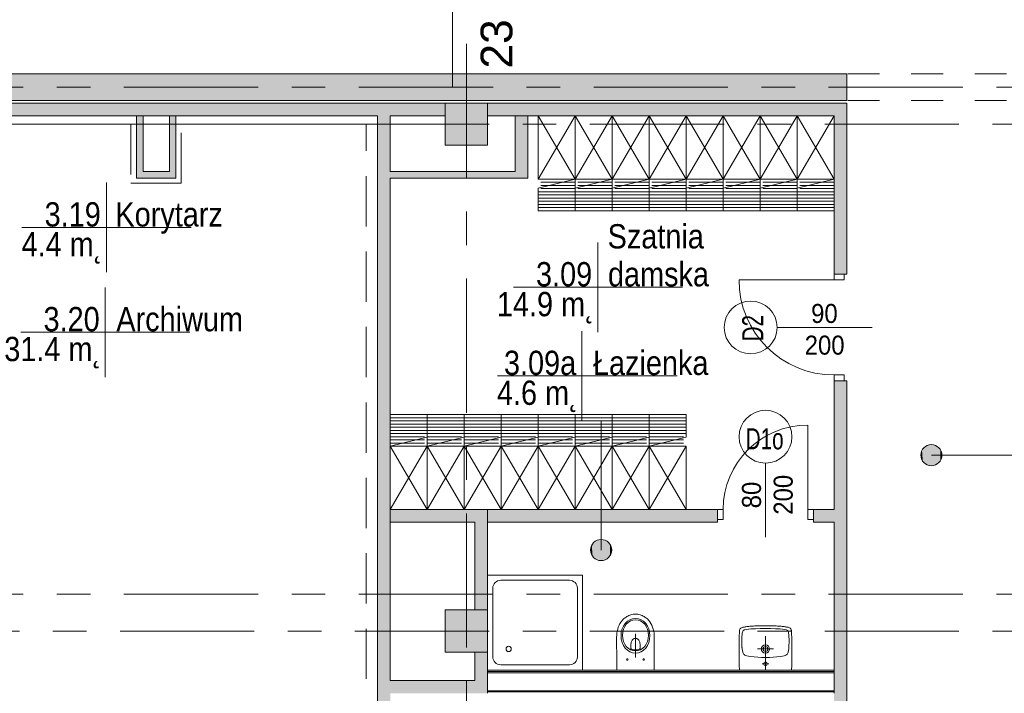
# Model space of a CAD drawing. Header units: centimetres. Extents: x -2424 to 2319, y 5 to 3760.
# Tile 65 of 117: x -435 to 496, y 2269 to 2907. Entities that reach past the tile are written whole.
import ezdxf

# ---------------------------------------------------------------- set-up
doc = ezdxf.new("R2010")
doc.units = ezdxf.units.CM
for name, pattern in [('Dash', [60, 30, -30]), ('Hidden', [71.4375, 47.625, -23.8125]), ('Oś', [222.25, 127, -31.75, 31.75, -31.75])]:
    doc.linetypes.add(name, pattern=pattern)
for name, color, linetype, lineweight in [('A-ANNO-NOTE', 131, 'Continuous', 9), ('A-AREA-IDEN', 2, 'Continuous', 13), ('A-DETL', 90, 'Continuous', 9), ('A-DETL-GENF', 92, 'Continuous', 9), ('A-DETL-MEDM', 33, 'Continuous', 25), ('A-DOOR', 31, 'Continuous', 13), ('A-DOOR-HDLN', 31, 'Continuous', 13), ('A-WALL', 113, 'Continuous', 13), ('A-WALL-FNSH', 113, 'Continuous', 13), ('I-FURN', 30, 'Continuous', 9), ('P-SANR-FIXT', 6, 'Continuous', 9), ('S-COLS', 52, 'Continuous', 13), ('S-GRID', 1, 'Continuous', 13), ('S-GRID-IDEN', 1, 'Continuous', 13)]:
    doc.layers.add(name, color=color, linetype=linetype, lineweight=lineweight)
doc.layers.add('A-WALL-PATT', color=111, linetype='Continuous', lineweight=13, plot=False)
doc.styles.add('Arial', font='arial.ttf', dxfattribs={"width": 0.9, "height": 18})
doc.styles.add('Arial_1', font='arial.ttf', dxfattribs={"width": 0.7, "height": 20})
doc.styles.add('Arial_5', font='arial.ttf', dxfattribs={"height": 30})
doc.styles.add('Arial_6', font='arial.ttf', dxfattribs={"width": 0.85, "height": 23})

msp = doc.modelspace()

# ---------------------------------------------------------------- hatches: boundary and pattern name
at = {"layer": 'S-COLS', "lineweight": 9}
for points in [[(-32.62, 2788.33), (7.38, 2788.33), (7.38, 2828.33), (-32.62, 2828.33)], [(-32.62, 2308.33), (7.38, 2308.33), (7.38, 2348.33), (-32.62, 2348.33)]]:
    msp.add_hatch(color=251, dxfattribs=at).paths.add_polyline_path(points, flags=0)

# ---------------------------------------------------------------- linework, layer by layer
at = {"layer": 'A-ANNO-NOTE', "color": 251, "lineweight": 9}
for p, q in [((371.38, 2615.83), (281.38, 2615.83)), ((371.38, 2615.83), (281.38, 2615.83)), ((270.38, 2417.33), (270.38, 2487.33)), ((270.38, 2417.33), (270.38, 2487.33))]:
    msp.add_line(p, q, dxfattribs=at)
for centre in [(256.38, 2615.83), (270.38, 2512.33)]:
    msp.add_circle(centre, 25, dxfattribs=at)
at = {"layer": 'A-AREA-IDEN', "color": 251, "lineweight": 9}
for p, q in [((-353.15, 2753), (-353.15, 2710.5)), ((-343.39, 2710.5), (-433.15, 2710.5)), ((-433.15, 2710.5), (-273.15, 2710.5)), ((-353.15, 2710.5), (-353.15, 2668)), ((111.83, 2696.33), (111.83, 2653.83)), ((-354.3, 2653.79), (-354.3, 2611.29)), ((121.59, 2653.83), (31.83, 2653.83)), ((31.83, 2653.83), (191.83, 2653.83)), ((111.83, 2653.83), (111.83, 2611.33)), ((-344.54, 2611.29), (-434.3, 2611.29)), ((-434.3, 2611.29), (-274.3, 2611.29)), ((-354.3, 2611.29), (-354.3, 2568.79)), ((96.7, 2612.38), (96.7, 2569.88)), ((106.46, 2569.88), (16.7, 2569.88)), ((16.7, 2569.88), (186.7, 2569.88)), ((96.7, 2569.88), (96.7, 2527.38)), ((114.87, 2405.01), (114.87, 2527.38)), ((427.35, 2494.88), (695.35, 2494.88))]:
    msp.add_line(p, q, dxfattribs=at)
for centre in [(427.35, 2494.88), (114.87, 2405.01)]:
    msp.add_circle(centre, 10, dxfattribs=at)
at = {"layer": 'A-AREA-IDEN', "color": 251, "linetype": 'Continuous', "lineweight": 9, "extrusion": (0, 0, -1)}
for points in [[(-417.37, 2495.58), (-417.57, 2492.8), (-417.57, 2496.96)], [(-417.57, 2496.96), (-417.95, 2491.46), (-417.95, 2498.3)], [(-417.57, 2496.96), (-417.57, 2492.8), (-417.95, 2491.46)], [(-417.95, 2498.3), (-418.52, 2490.19), (-418.52, 2499.58)], [(-417.95, 2498.3), (-417.95, 2491.46), (-418.52, 2490.19)], [(-418.52, 2499.58), (-419.26, 2489), (-419.26, 2500.76)], [(-418.52, 2499.58), (-418.52, 2490.19), (-419.26, 2489)], [(-419.26, 2500.76), (-420.16, 2487.94), (-420.16, 2501.83)], [(-419.26, 2500.76), (-419.26, 2489), (-420.16, 2487.94)], [(-420.16, 2501.83), (-421.19, 2487), (-421.19, 2502.76)], [(-420.16, 2501.83), (-420.16, 2487.94), (-421.19, 2487)], [(-421.19, 2502.76), (-422.35, 2486.22), (-422.35, 2503.54)], [(-421.19, 2502.76), (-421.19, 2487), (-422.35, 2486.22)], [(-422.35, 2503.54), (-423.6, 2485.61), (-423.6, 2504.15)], [(-422.35, 2503.54), (-422.35, 2486.22), (-423.6, 2485.61)], [(-423.6, 2504.15), (-424.93, 2485.18), (-424.93, 2504.59)], [(-423.6, 2504.15), (-423.6, 2485.61), (-424.93, 2485.18)], [(-424.93, 2504.59), (-426.3, 2484.94), (-426.3, 2504.83)], [(-424.93, 2504.59), (-424.93, 2485.18), (-426.3, 2484.94)], [(-426.3, 2504.83), (-427.7, 2484.89), (-427.7, 2504.88)], [(-426.3, 2504.83), (-426.3, 2484.94), (-427.7, 2484.89)], [(-427.7, 2504.88), (-427.7, 2484.89), (-429.09, 2485.03)], [(-427.7, 2504.88), (-429.09, 2485.03), (-429.09, 2504.73)], [(-429.09, 2504.73), (-429.09, 2485.03), (-430.44, 2485.37)], [(-429.09, 2504.73), (-430.44, 2485.37), (-430.44, 2504.39)], [(-430.44, 2504.39), (-430.44, 2485.37), (-431.73, 2485.89)], [(-430.44, 2504.39), (-431.73, 2485.89), (-431.73, 2503.87)], [(-431.73, 2503.87), (-431.73, 2485.89), (-432.94, 2486.59)], [(-431.73, 2503.87), (-432.94, 2486.59), (-432.94, 2503.17)], [(-432.94, 2503.17), (-432.94, 2486.59), (-434.04, 2487.45)], [(-432.94, 2503.17), (-434.04, 2487.45), (-434.04, 2502.31)], [(-434.04, 2502.31), (-434.04, 2487.45), (-435.01, 2488.45)], [(-434.04, 2502.31), (-435.01, 2488.45), (-435.01, 2501.31)], [(-435.01, 2501.31), (-435.01, 2488.45), (-435.83, 2489.58)], [(-435.01, 2501.31), (-435.83, 2489.58), (-435.83, 2500.18)], [(-435.83, 2500.18), (-435.83, 2489.58), (-436.48, 2498.95)], [(-436.48, 2498.95), (-435.83, 2489.58), (-436.48, 2490.81)], [(-436.48, 2498.95), (-436.48, 2490.81), (-436.96, 2492.13)], [(-436.48, 2498.95), (-436.96, 2492.13), (-436.96, 2497.64)], [(-436.96, 2497.64), (-436.96, 2492.13), (-437.25, 2493.49)], [(-436.96, 2497.64), (-437.25, 2493.49), (-437.25, 2496.27)], [(-417.57, 2492.8), (-417.37, 2495.58), (-417.37, 2494.18)], [(-437.25, 2496.27), (-437.25, 2493.49), (-437.35, 2494.88)], [(-108.71, 2412.89), (-109.87, 2396.35), (-109.87, 2413.67)], [(-109.87, 2413.67), (-111.12, 2395.73), (-111.12, 2414.28)], [(-109.87, 2413.67), (-109.87, 2396.35), (-111.12, 2395.73)], [(-111.12, 2414.28), (-112.45, 2395.3), (-112.45, 2414.71)], [(-111.12, 2414.28), (-111.12, 2395.73), (-112.45, 2395.3)], [(-112.45, 2414.71), (-113.82, 2395.06), (-113.82, 2414.95)], [(-112.45, 2414.71), (-112.45, 2395.3), (-113.82, 2395.06)], [(-113.82, 2414.95), (-115.21, 2395.01), (-115.21, 2415)], [(-113.82, 2414.95), (-113.82, 2395.06), (-115.21, 2395.01)], [(-115.21, 2415), (-115.21, 2395.01), (-116.6, 2395.16)], [(-115.21, 2415), (-116.6, 2395.16), (-116.6, 2414.85)], [(-116.6, 2414.85), (-116.6, 2395.16), (-117.96, 2395.5)], [(-116.6, 2414.85), (-117.96, 2395.5), (-117.96, 2414.52)], [(-117.96, 2414.52), (-117.96, 2395.5), (-119.25, 2396.02)], [(-117.96, 2414.52), (-119.25, 2396.02), (-119.25, 2413.99)], [(-119.25, 2413.99), (-119.25, 2396.02), (-120.46, 2396.72)], [(-119.25, 2413.99), (-120.46, 2396.72), (-120.46, 2413.3)], [(-120.46, 2413.3), (-120.46, 2396.72), (-121.56, 2397.57)], [(-120.46, 2413.3), (-121.56, 2397.57), (-121.56, 2412.44)], [(-104.89, 2405.7), (-105.08, 2402.93), (-105.08, 2407.09)], [(-105.08, 2402.93), (-104.89, 2405.7), (-104.89, 2404.31)], [(-105.08, 2407.09), (-105.47, 2401.59), (-105.47, 2408.43)], [(-105.08, 2407.09), (-105.08, 2402.93), (-105.47, 2401.59)], [(-105.47, 2408.43), (-106.04, 2400.31), (-106.04, 2409.7)], [(-105.47, 2408.43), (-105.47, 2401.59), (-106.04, 2400.31)], [(-106.04, 2409.7), (-106.78, 2399.13), (-106.78, 2410.88)], [(-106.04, 2409.7), (-106.04, 2400.31), (-106.78, 2399.13)], [(-106.78, 2410.88), (-107.67, 2398.06), (-107.67, 2411.95)], [(-106.78, 2410.88), (-106.78, 2399.13), (-107.67, 2398.06)], [(-107.67, 2411.95), (-108.71, 2397.13), (-108.71, 2412.89)], [(-107.67, 2411.95), (-107.67, 2398.06), (-108.71, 2397.13)], [(-108.71, 2412.89), (-108.71, 2397.13), (-109.87, 2396.35)], [(-121.56, 2412.44), (-121.56, 2397.57), (-122.53, 2398.58)], [(-121.56, 2412.44), (-122.53, 2398.58), (-122.53, 2411.43)], [(-122.53, 2411.43), (-122.53, 2398.58), (-123.35, 2399.71)], [(-122.53, 2411.43), (-123.35, 2399.71), (-123.35, 2410.31)], [(-123.35, 2410.31), (-123.35, 2399.71), (-124, 2400.94)], [(-123.35, 2410.31), (-124, 2400.94), (-124, 2409.07)], [(-124, 2409.07), (-124, 2400.94), (-124.48, 2407.76)], [(-124.48, 2407.76), (-124, 2400.94), (-124.48, 2402.25)], [(-124.48, 2407.76), (-124.48, 2402.25), (-124.77, 2406.4)], [(-124.77, 2406.4), (-124.48, 2402.25), (-124.77, 2403.61)], [(-124.77, 2406.4), (-124.77, 2403.61), (-124.87, 2405.01)]]:
    msp.add_solid(points, dxfattribs=at)
at = {"layer": 'A-DETL', "color": 251, "linetype": 'Hidden', "lineweight": 9}
for p, q in [((-330.12, 2808.33), (-586.62, 2808.33)), ((-330.12, 2808.33), (-330.12, 2752.33)), ((-107.32, 2808.33), (-282.62, 2808.33)), ((-282.62, 2752.33), (-282.62, 2808.33)), ((-107.32, 2211.46), (-107.32, 2808.33)), ((-330.12, 2752.33), (-282.62, 2752.33))]:
    msp.add_line(p, q, dxfattribs=at)
at = {"layer": 'A-DETL-GENF', "color": 251, "lineweight": 9}
for p, q in [((335.38, 2666.33), (335.38, 2660.83)), ((344.88, 2666.33), (335.38, 2666.33)), ((344.88, 2660.83), (344.88, 2666.33)), ((335.38, 2660.83), (344.88, 2660.83)), ((344.88, 2570.83), (335.38, 2570.83)), ((335.38, 2570.83), (335.38, 2565.33)), ((335.38, 2565.33), (344.88, 2565.33)), ((344.88, 2565.33), (344.88, 2570.83)), ((224.88, 2443.33), (224.88, 2433.83)), ((230.38, 2443.33), (224.88, 2443.33)), ((230.38, 2433.83), (230.38, 2443.33)), ((315.88, 2443.33), (310.38, 2443.33)), ((310.38, 2443.33), (310.38, 2433.83)), ((315.88, 2433.83), (315.88, 2443.33)), ((224.88, 2433.83), (230.38, 2433.83)), ((310.38, 2433.83), (315.88, 2433.83))]:
    msp.add_line(p, q, dxfattribs=at)
at = {"layer": 'A-DETL-MEDM', "color": 251, "lineweight": 9}
for p, q in [((335.38, 2660.83), (335.38, 2666.33)), ((335.38, 2666.33), (344.88, 2666.33)), ((344.88, 2666.33), (344.88, 2660.83)), ((344.88, 2660.83), (335.38, 2660.83)), ((344.88, 2570.83), (335.38, 2570.83)), ((335.38, 2570.83), (335.38, 2565.33)), ((335.38, 2565.33), (344.88, 2565.33)), ((344.88, 2565.33), (344.88, 2570.83)), ((230.38, 2443.33), (224.88, 2443.33)), ((224.88, 2443.33), (224.88, 2433.83)), ((230.38, 2433.83), (230.38, 2443.33)), ((310.38, 2433.83), (310.38, 2443.33)), ((310.38, 2443.33), (315.88, 2443.33)), ((315.88, 2443.33), (315.88, 2433.83)), ((224.88, 2433.83), (230.38, 2433.83)), ((315.88, 2433.83), (310.38, 2433.83))]:
    msp.add_line(p, q, dxfattribs=at)
at = {"layer": 'A-DOOR', "color": 251, "lineweight": 9}
for p, q in [((335.38, 2660.83), (245.38, 2660.83)), ((310.38, 2443.33), (310.38, 2523.33))]:
    msp.add_line(p, q, dxfattribs=at)
for centre, radius, start, end in [((335.38, 2660.83), 90, 180, 270), ((310.38, 2443.33), 80, 90, 180)]:
    msp.add_arc(centre, radius, start, end, dxfattribs=at)
at = {"layer": 'A-DOOR-HDLN', "color": 251, "linetype": 'Dash', "lineweight": 9}
for p, q in [((498.38, 2855.83), (347.38, 2855.83)), ((498.38, 2830.83), (347.38, 2830.83))]:
    msp.add_line(p, q, dxfattribs=at)
at = {"layer": 'A-WALL', "color": 251, "lineweight": 9}
for p, q in [((347.38, 2855.83), (-499.62, 2855.83)), ((347.38, 2830.83), (347.38, 2855.83)), ((-657.62, 2830.83), (347.38, 2830.83)), ((-32.62, 2828.33), (-592.62, 2828.33)), ((347.38, 2828.33), (7.38, 2828.33)), ((347.38, 2666.33), (347.38, 2828.33)), ((-592.62, 2816.33), (-96.62, 2816.33)), ((-324.62, 2816.33), (-324.62, 2757.33)), ((-318.62, 2763.33), (-318.62, 2816.33)), ((-293.62, 2816.33), (-293.62, 2763.33)), ((-287.62, 2757.33), (-287.62, 2816.33)), ((-96.62, 2816.33), (-96.62, 2204.33)), ((-84.62, 2816.33), (-32.62, 2816.33)), ((-84.62, 2763.33), (-84.62, 2816.33)), ((7.38, 2816.33), (335.38, 2816.33)), ((33.38, 2816.33), (33.38, 2763.33)), ((45.38, 2757.33), (45.38, 2816.33)), ((335.38, 2816.33), (335.38, 2666.33)), ((-293.62, 2763.33), (-318.62, 2763.33)), ((33.38, 2763.33), (-84.62, 2763.33)), ((-324.62, 2757.33), (-287.62, 2757.33)), ((-84.62, 2281.33), (-84.62, 2757.33)), ((-84.62, 2757.33), (45.38, 2757.33)), ((344.88, 2666.33), (347.38, 2666.33)), ((335.38, 2565.33), (335.38, 2443.33)), ((347.38, 2565.33), (344.88, 2565.33)), ((347.38, 2030.33), (347.38, 2565.33)), ((224.88, 2443.33), (-84.62, 2443.33)), ((7.38, 2443.33), (7.38, 2348.33)), ((335.38, 2443.33), (315.88, 2443.33)), ((224.88, 2431.33), (224.88, 2433.83)), ((315.88, 2433.83), (315.88, 2431.33)), ((-84.62, 2431.33), (-4.62, 2431.33)), ((-4.62, 2431.33), (-4.62, 2348.33)), ((7.38, 2431.33), (224.88, 2431.33)), ((315.88, 2431.33), (335.38, 2431.33)), ((335.38, 2431.33), (335.38, 2291.33)), ((-4.62, 2308.33), (-4.62, 2281.33)), ((7.38, 2291.33), (7.38, 2308.33)), ((335.38, 2290.08), (7.38, 2290.08)), ((7.38, 2288.83), (7.38, 2271.83)), ((335.38, 2288.83), (7.38, 2288.83)), ((335.38, 2288.83), (335.38, 2291.33)), ((335.38, 2271.83), (335.38, 2288.83)), ((-4.62, 2281.33), (-84.62, 2281.33)), ((335.38, 2271.83), (7.38, 2271.83)), ((335.38, 2270.58), (7.38, 2270.58)), ((335.38, 2269.33), (335.38, 2271.83))]:
    msp.add_line(p, q, dxfattribs=at)
at = {"layer": 'A-WALL-FNSH', "color": 251, "lineweight": 9}
for p, q in [((335.38, 2291.33), (7.38, 2291.33)), ((7.38, 2291.33), (7.38, 2288.83)), ((7.38, 2271.83), (7.38, 2269.33))]:
    msp.add_line(p, q, dxfattribs=at)
at = {"layer": 'A-WALL-PATT', "color": 251, "linetype": 'Continuous', "lineweight": 9, "extrusion": (0, 0, -1)}
for points in [[(657.62, 2830.83), (-347.38, 2855.83), (657.62, 2855.83)], [(-347.38, 2855.83), (657.62, 2830.83), (-347.38, 2830.83)], [(92.63, 2816.33), (592.62, 2828.33), (592.62, 2816.33)], [(592.62, 2828.33), (92.63, 2816.33), (32.62, 2828.33)], [(32.62, 2828.33), (92.63, 2816.33), (84.62, 2816.33)], [(32.62, 2828.33), (84.62, 2816.33), (32.62, 2816.33)], [(-7.38, 2818.95), (-335.38, 2828.33), (-7.38, 2828.33)], [(-335.38, 2828.33), (-7.38, 2818.95), (-7.38, 2816.33)], [(-335.38, 2828.33), (-7.38, 2816.33), (-335.38, 2816.33)], [(-335.38, 2816.33), (-347.38, 2828.33), (-335.38, 2828.33)], [(-347.38, 2828.33), (-335.38, 2816.33), (-335.38, 2666.33)], [(-347.38, 2828.33), (-335.38, 2666.33), (-347.38, 2666.33)], [(318.62, 2763.33), (324.62, 2816.33), (324.62, 2763.33)], [(324.62, 2816.33), (318.62, 2763.33), (318.62, 2816.33)], [(293.62, 2763.33), (287.62, 2816.33), (293.62, 2816.33)], [(287.62, 2816.33), (293.62, 2763.33), (287.62, 2763.33)], [(96.62, 1845.33), (84.62, 2816.33), (96.62, 2816.33)], [(84.62, 2816.33), (96.62, 1845.33), (92.63, 1845.33)], [(84.62, 2816.33), (92.63, 1845.33), (84.62, 1845.33)], [(-33.38, 2757.33), (-45.38, 2816.33), (-33.38, 2816.33)], [(-45.38, 2816.33), (-33.38, 2757.33), (-45.38, 2757.33)], [(287.62, 2757.33), (324.62, 2763.33), (324.62, 2757.33)], [(324.62, 2763.33), (287.62, 2757.33), (287.62, 2763.33)], [(84.62, 2757.33), (-33.38, 2763.33), (84.62, 2763.33)], [(-33.38, 2763.33), (84.62, 2757.33), (-33.38, 2757.33)], [(-335.38, 2157.83), (-347.38, 2565.33), (-335.38, 2565.33)], [(-347.38, 2565.33), (-335.38, 2157.83), (-335.38, 2030.33)], [(-347.38, 2565.33), (-335.38, 2030.33), (-347.38, 2030.33)], [(84.62, 2431.33), (-7.38, 2443.33), (84.62, 2443.33)], [(-7.38, 2443.33), (84.62, 2431.33), (-7.38, 2431.33)], [(-7.38, 2433.83), (-224.88, 2443.33), (-7.38, 2443.33)], [(-224.88, 2443.33), (-7.38, 2433.83), (-7.38, 2431.33)], [(-224.88, 2443.33), (-7.38, 2431.33), (-224.88, 2431.33)], [(-315.88, 2433.83), (-335.38, 2431.33), (-335.38, 2443.33)], [(-335.38, 2443.33), (-315.88, 2443.33), (-315.88, 2433.83)], [(-335.38, 2431.33), (-315.88, 2433.83), (-315.88, 2431.33)], [(4.62, 2348.33), (-7.38, 2431.33), (4.62, 2431.33)], [(-7.38, 2431.33), (4.62, 2348.33), (-7.38, 2348.33)], [(4.62, 2269.33), (-7.38, 2308.33), (4.62, 2308.33)], [(-7.38, 2308.33), (4.62, 2269.33), (-7.38, 2269.33)], [(84.62, 2269.33), (4.62, 2281.33), (84.62, 2281.33)], [(4.62, 2281.33), (84.62, 2269.33), (4.62, 2269.33)]]:
    msp.add_solid(points, dxfattribs=at)
at = {"layer": 'I-FURN', "color": 251, "lineweight": 9}
for p, q in [((55.38, 2816.33), (90.38, 2756.33)), ((55.38, 2756.33), (90.38, 2816.33)), ((55.38, 2756.33), (55.38, 2816.33)), ((90.38, 2816.33), (90.38, 2756.33)), ((90.38, 2816.33), (125.38, 2756.33)), ((90.38, 2756.33), (125.38, 2816.33)), ((90.38, 2756.33), (90.38, 2816.33)), ((125.38, 2816.33), (125.38, 2756.33)), ((125.38, 2816.33), (160.38, 2756.33)), ((125.38, 2756.33), (160.38, 2816.33)), ((125.38, 2756.33), (125.38, 2816.33)), ((160.38, 2816.33), (160.38, 2756.33)), ((160.38, 2816.33), (195.38, 2756.33)), ((160.38, 2756.33), (195.38, 2816.33)), ((160.38, 2756.33), (160.38, 2816.33)), ((195.38, 2816.33), (195.38, 2756.33)), ((195.38, 2816.33), (230.38, 2756.33)), ((195.38, 2756.33), (230.38, 2816.33)), ((195.38, 2756.33), (195.38, 2816.33)), ((230.38, 2816.33), (230.38, 2756.33)), ((230.38, 2816.33), (265.38, 2756.33)), ((230.38, 2756.33), (265.38, 2816.33)), ((230.38, 2756.33), (230.38, 2816.33)), ((265.38, 2816.33), (265.38, 2756.33)), ((265.38, 2816.33), (300.38, 2756.33)), ((265.38, 2756.33), (300.38, 2816.33)), ((265.38, 2756.33), (265.38, 2816.33)), ((300.38, 2816.33), (300.38, 2756.33)), ((300.38, 2816.33), (335.38, 2756.33)), ((300.38, 2756.33), (335.38, 2816.33)), ((300.38, 2756.33), (300.38, 2816.33)), ((90.38, 2756.33), (55.38, 2747.69)), ((90.38, 2756.33), (55.38, 2756.33)), ((57.88, 2753.33), (90.38, 2753.33)), ((57.88, 2750.33), (90.38, 2750.33)), ((90.38, 2756.33), (90.38, 2726.33)), ((125.38, 2756.33), (90.38, 2747.69)), ((125.38, 2756.33), (90.38, 2756.33)), ((92.88, 2753.33), (125.38, 2753.33)), ((92.88, 2750.33), (125.38, 2750.33)), ((125.38, 2756.33), (125.38, 2726.33)), ((160.38, 2756.33), (125.38, 2747.69)), ((160.38, 2756.33), (125.38, 2756.33)), ((127.88, 2753.33), (160.38, 2753.33)), ((127.88, 2750.33), (160.38, 2750.33)), ((160.38, 2756.33), (160.38, 2726.33)), ((195.38, 2756.33), (160.38, 2747.69)), ((195.38, 2756.33), (160.38, 2756.33)), ((162.88, 2753.33), (195.38, 2753.33)), ((162.88, 2750.33), (195.38, 2750.33)), ((195.38, 2756.33), (195.38, 2726.33)), ((230.38, 2756.33), (195.38, 2747.69)), ((230.38, 2756.33), (195.38, 2756.33)), ((197.88, 2753.33), (230.38, 2753.33)), ((197.88, 2750.33), (230.38, 2750.33)), ((230.38, 2756.33), (230.38, 2726.33)), ((265.38, 2756.33), (230.38, 2747.69)), ((265.38, 2756.33), (230.38, 2756.33)), ((232.88, 2753.33), (265.38, 2753.33)), ((232.88, 2750.33), (265.38, 2750.33)), ((265.38, 2756.33), (265.38, 2726.33)), ((300.38, 2756.33), (265.38, 2747.69)), ((300.38, 2756.33), (265.38, 2756.33)), ((267.88, 2753.33), (300.38, 2753.33)), ((267.88, 2750.33), (300.38, 2750.33)), ((300.38, 2756.33), (300.38, 2726.33)), ((335.38, 2756.33), (300.38, 2747.69)), ((335.38, 2756.33), (300.38, 2756.33)), ((302.88, 2753.33), (335.38, 2753.33)), ((302.88, 2750.33), (335.38, 2750.33)), ((55.38, 2726.33), (55.38, 2747.69)), ((55.38, 2744.33), (90.38, 2744.33)), ((55.38, 2741.33), (90.38, 2741.33)), ((57.88, 2747.33), (90.38, 2747.33)), ((90.38, 2726.33), (90.38, 2747.69)), ((90.38, 2744.33), (125.38, 2744.33)), ((90.38, 2741.33), (125.38, 2741.33)), ((92.88, 2747.33), (125.38, 2747.33)), ((125.38, 2726.33), (125.38, 2747.69)), ((125.38, 2744.33), (160.38, 2744.33)), ((125.38, 2741.33), (160.38, 2741.33)), ((127.88, 2747.33), (160.38, 2747.33)), ((160.38, 2726.33), (160.38, 2747.69)), ((160.38, 2744.33), (195.38, 2744.33)), ((160.38, 2741.33), (195.38, 2741.33)), ((162.88, 2747.33), (195.38, 2747.33)), ((195.38, 2726.33), (195.38, 2747.69)), ((195.38, 2744.33), (230.38, 2744.33)), ((195.38, 2741.33), (230.38, 2741.33)), ((197.88, 2747.33), (230.38, 2747.33)), ((230.38, 2726.33), (230.38, 2747.69)), ((230.38, 2744.33), (265.38, 2744.33)), ((230.38, 2741.33), (265.38, 2741.33)), ((232.88, 2747.33), (265.38, 2747.33)), ((265.38, 2726.33), (265.38, 2747.69)), ((265.38, 2744.33), (300.38, 2744.33)), ((265.38, 2741.33), (300.38, 2741.33)), ((267.88, 2747.33), (300.38, 2747.33)), ((300.38, 2726.33), (300.38, 2747.69)), ((300.38, 2744.33), (335.38, 2744.33)), ((300.38, 2741.33), (335.38, 2741.33)), ((302.88, 2747.33), (335.38, 2747.33)), ((55.38, 2738.33), (90.38, 2738.33)), ((55.38, 2735.33), (90.38, 2735.33)), ((55.38, 2732.33), (90.38, 2732.33)), ((90.38, 2738.33), (125.38, 2738.33)), ((90.38, 2735.33), (125.38, 2735.33)), ((90.38, 2732.33), (125.38, 2732.33)), ((125.38, 2738.33), (160.38, 2738.33)), ((125.38, 2735.33), (160.38, 2735.33)), ((125.38, 2732.33), (160.38, 2732.33)), ((160.38, 2738.33), (195.38, 2738.33)), ((160.38, 2735.33), (195.38, 2735.33)), ((160.38, 2732.33), (195.38, 2732.33)), ((195.38, 2738.33), (230.38, 2738.33)), ((195.38, 2735.33), (230.38, 2735.33)), ((195.38, 2732.33), (230.38, 2732.33)), ((230.38, 2738.33), (265.38, 2738.33)), ((230.38, 2735.33), (265.38, 2735.33)), ((230.38, 2732.33), (265.38, 2732.33)), ((265.38, 2738.33), (300.38, 2738.33)), ((265.38, 2735.33), (300.38, 2735.33)), ((265.38, 2732.33), (300.38, 2732.33)), ((300.38, 2738.33), (335.38, 2738.33)), ((300.38, 2735.33), (335.38, 2735.33)), ((300.38, 2732.33), (335.38, 2732.33)), ((55.38, 2729.33), (90.38, 2729.33)), ((90.38, 2726.33), (55.38, 2726.33)), ((90.38, 2729.33), (125.38, 2729.33)), ((125.38, 2726.33), (90.38, 2726.33)), ((125.38, 2729.33), (160.38, 2729.33)), ((160.38, 2726.33), (125.38, 2726.33)), ((160.38, 2729.33), (195.38, 2729.33)), ((195.38, 2726.33), (160.38, 2726.33)), ((195.38, 2729.33), (230.38, 2729.33)), ((230.38, 2726.33), (195.38, 2726.33)), ((230.38, 2729.33), (265.38, 2729.33)), ((265.38, 2726.33), (230.38, 2726.33)), ((265.38, 2729.33), (300.38, 2729.33)), ((300.38, 2726.33), (265.38, 2726.33)), ((300.38, 2729.33), (335.38, 2729.33)), ((335.38, 2726.33), (300.38, 2726.33)), ((-84.62, 2533.33), (-49.62, 2533.33)), ((-49.62, 2530.33), (-84.62, 2530.33)), ((-49.62, 2527.33), (-84.62, 2527.33)), ((-49.62, 2533.33), (-14.62, 2533.33)), ((-49.62, 2503.33), (-49.62, 2533.33)), ((-49.62, 2533.33), (-49.62, 2511.96)), ((-14.62, 2530.33), (-49.62, 2530.33)), ((-14.62, 2527.33), (-49.62, 2527.33)), ((-14.62, 2533.33), (20.38, 2533.33)), ((-14.62, 2503.33), (-14.62, 2533.33)), ((-14.62, 2533.33), (-14.62, 2511.96)), ((20.38, 2530.33), (-14.62, 2530.33)), ((20.38, 2527.33), (-14.62, 2527.33)), ((20.38, 2533.33), (55.38, 2533.33)), ((20.38, 2503.33), (20.38, 2533.33)), ((20.38, 2533.33), (20.38, 2511.96)), ((55.38, 2530.33), (20.38, 2530.33)), ((55.38, 2527.33), (20.38, 2527.33)), ((55.38, 2533.33), (90.38, 2533.33)), ((55.38, 2503.33), (55.38, 2533.33)), ((55.38, 2533.33), (55.38, 2511.96)), ((90.38, 2530.33), (55.38, 2530.33)), ((90.38, 2527.33), (55.38, 2527.33)), ((90.38, 2533.33), (125.38, 2533.33)), ((90.38, 2503.33), (90.38, 2533.33)), ((90.38, 2533.33), (90.38, 2511.96)), ((125.38, 2530.33), (90.38, 2530.33)), ((125.38, 2527.33), (90.38, 2527.33)), ((125.38, 2533.33), (160.38, 2533.33)), ((125.38, 2503.33), (125.38, 2533.33)), ((125.38, 2533.33), (125.38, 2511.96)), ((160.38, 2530.33), (125.38, 2530.33)), ((160.38, 2527.33), (125.38, 2527.33)), ((160.38, 2533.33), (195.38, 2533.33)), ((160.38, 2503.33), (160.38, 2533.33)), ((160.38, 2533.33), (160.38, 2511.96)), ((195.38, 2530.33), (160.38, 2530.33)), ((195.38, 2527.33), (160.38, 2527.33)), ((195.38, 2533.33), (195.38, 2511.96)), ((-49.62, 2524.33), (-84.62, 2524.33)), ((-49.62, 2521.33), (-84.62, 2521.33)), ((-49.62, 2518.33), (-84.62, 2518.33)), ((-14.62, 2524.33), (-49.62, 2524.33)), ((-14.62, 2521.33), (-49.62, 2521.33)), ((-14.62, 2518.33), (-49.62, 2518.33)), ((20.38, 2524.33), (-14.62, 2524.33)), ((20.38, 2521.33), (-14.62, 2521.33)), ((20.38, 2518.33), (-14.62, 2518.33)), ((55.38, 2524.33), (20.38, 2524.33)), ((55.38, 2521.33), (20.38, 2521.33)), ((55.38, 2518.33), (20.38, 2518.33)), ((90.38, 2524.33), (55.38, 2524.33)), ((90.38, 2521.33), (55.38, 2521.33)), ((90.38, 2518.33), (55.38, 2518.33)), ((125.38, 2524.33), (90.38, 2524.33)), ((125.38, 2521.33), (90.38, 2521.33)), ((125.38, 2518.33), (90.38, 2518.33)), ((160.38, 2524.33), (125.38, 2524.33)), ((160.38, 2521.33), (125.38, 2521.33)), ((160.38, 2518.33), (125.38, 2518.33)), ((195.38, 2524.33), (160.38, 2524.33)), ((195.38, 2521.33), (160.38, 2521.33)), ((195.38, 2518.33), (160.38, 2518.33)), ((-49.62, 2515.33), (-84.62, 2515.33)), ((-52.12, 2512.33), (-84.62, 2512.33)), ((-84.62, 2503.33), (-49.62, 2511.96)), ((-52.12, 2509.33), (-84.62, 2509.33)), ((-52.12, 2506.33), (-84.62, 2506.33)), ((-14.62, 2515.33), (-49.62, 2515.33)), ((-17.12, 2512.33), (-49.62, 2512.33)), ((-49.62, 2503.33), (-14.62, 2511.96)), ((-17.12, 2509.33), (-49.62, 2509.33)), ((-17.12, 2506.33), (-49.62, 2506.33)), ((20.38, 2515.33), (-14.62, 2515.33)), ((17.88, 2512.33), (-14.62, 2512.33)), ((-14.62, 2503.33), (20.38, 2511.96)), ((17.88, 2509.33), (-14.62, 2509.33)), ((17.88, 2506.33), (-14.62, 2506.33)), ((55.38, 2515.33), (20.38, 2515.33)), ((52.88, 2512.33), (20.38, 2512.33)), ((20.38, 2503.33), (55.38, 2511.96)), ((52.88, 2509.33), (20.38, 2509.33)), ((52.88, 2506.33), (20.38, 2506.33)), ((90.38, 2515.33), (55.38, 2515.33)), ((87.88, 2512.33), (55.38, 2512.33)), ((55.38, 2503.33), (90.38, 2511.96)), ((87.88, 2509.33), (55.38, 2509.33)), ((87.88, 2506.33), (55.38, 2506.33)), ((125.38, 2515.33), (90.38, 2515.33)), ((122.88, 2512.33), (90.38, 2512.33)), ((90.38, 2503.33), (125.38, 2511.96)), ((122.88, 2509.33), (90.38, 2509.33)), ((122.88, 2506.33), (90.38, 2506.33)), ((160.38, 2515.33), (125.38, 2515.33)), ((157.88, 2512.33), (125.38, 2512.33)), ((125.38, 2503.33), (160.38, 2511.96)), ((157.88, 2509.33), (125.38, 2509.33)), ((157.88, 2506.33), (125.38, 2506.33)), ((195.38, 2515.33), (160.38, 2515.33)), ((192.88, 2512.33), (160.38, 2512.33)), ((160.38, 2503.33), (195.38, 2511.96)), ((192.88, 2509.33), (160.38, 2509.33)), ((192.88, 2506.33), (160.38, 2506.33)), ((-49.62, 2443.33), (-84.62, 2503.33)), ((-49.62, 2503.33), (-84.62, 2443.33)), ((-84.62, 2503.33), (-49.62, 2503.33)), ((-14.62, 2443.33), (-49.62, 2503.33)), ((-14.62, 2503.33), (-49.62, 2443.33)), ((-49.62, 2503.33), (-14.62, 2503.33)), ((-49.62, 2443.33), (-49.62, 2503.33)), ((-49.62, 2503.33), (-49.62, 2443.33)), ((20.38, 2443.33), (-14.62, 2503.33)), ((20.38, 2503.33), (-14.62, 2443.33)), ((-14.62, 2503.33), (20.38, 2503.33)), ((-14.62, 2443.33), (-14.62, 2503.33)), ((-14.62, 2503.33), (-14.62, 2443.33)), ((55.38, 2443.33), (20.38, 2503.33)), ((55.38, 2503.33), (20.38, 2443.33)), ((20.38, 2503.33), (55.38, 2503.33)), ((20.38, 2443.33), (20.38, 2503.33)), ((20.38, 2503.33), (20.38, 2443.33)), ((90.38, 2443.33), (55.38, 2503.33)), ((90.38, 2503.33), (55.38, 2443.33)), ((55.38, 2503.33), (90.38, 2503.33)), ((55.38, 2443.33), (55.38, 2503.33)), ((55.38, 2503.33), (55.38, 2443.33)), ((125.38, 2443.33), (90.38, 2503.33)), ((125.38, 2503.33), (90.38, 2443.33)), ((90.38, 2503.33), (125.38, 2503.33)), ((90.38, 2443.33), (90.38, 2503.33)), ((90.38, 2503.33), (90.38, 2443.33)), ((160.38, 2443.33), (125.38, 2503.33)), ((160.38, 2503.33), (125.38, 2443.33)), ((125.38, 2503.33), (160.38, 2503.33)), ((125.38, 2443.33), (125.38, 2503.33)), ((125.38, 2503.33), (125.38, 2443.33)), ((195.38, 2443.33), (160.38, 2503.33)), ((195.38, 2503.33), (160.38, 2443.33)), ((160.38, 2503.33), (195.38, 2503.33)), ((160.38, 2443.33), (160.38, 2503.33)), ((160.38, 2503.33), (160.38, 2443.33)), ((195.38, 2503.33), (195.38, 2443.33))]:
    msp.add_line(p, q, dxfattribs=at)
at = {"layer": 'P-SANR-FIXT', "color": 251, "lineweight": 9}
for p, q in [((7.38, 2381.33), (97.38, 2381.33)), ((19.88, 2376.33), (84.88, 2376.33)), ((97.38, 2381.33), (97.38, 2291.33)), ((12.38, 2303.83), (12.38, 2368.83)), ((92.38, 2368.83), (92.38, 2303.83)), ((136.14, 2339.71), (134.84, 2338.38)), ((136.86, 2340.35), (136.14, 2339.71)), ((137.6, 2340.95), (136.86, 2340.35)), ((138.41, 2341.51), (137.6, 2340.95)), ((139.25, 2342.03), (138.41, 2341.51)), ((140.14, 2342.53), (139.25, 2342.03)), ((141.05, 2342.97), (140.14, 2342.53)), ((142.01, 2343.36), (141.05, 2342.97)), ((143.02, 2343.68), (142.01, 2343.36)), ((144.06, 2343.96), (143.02, 2343.68)), ((145.12, 2344.15), (144.06, 2343.96)), ((146.23, 2344.28), (145.12, 2344.15)), ((147.39, 2344.33), (146.23, 2344.28)), ((148.52, 2344.28), (147.39, 2344.33)), ((149.63, 2344.15), (148.52, 2344.28)), ((150.69, 2343.96), (149.63, 2344.15)), ((151.73, 2343.68), (150.69, 2343.96)), ((152.74, 2343.36), (151.73, 2343.68)), ((153.7, 2342.97), (152.74, 2343.36)), ((154.62, 2342.53), (153.7, 2342.97)), ((155.5, 2342.03), (154.62, 2342.53)), ((156.34, 2341.51), (155.5, 2342.03)), ((157.16, 2340.95), (156.34, 2341.51)), ((157.9, 2340.35), (157.16, 2340.95)), ((158.61, 2339.71), (157.9, 2340.35)), ((159.92, 2338.38), (158.61, 2339.71)), ((130.57, 2330.22), (130.15, 2328.32)), ((131.14, 2332.04), (130.57, 2330.22)), ((131.85, 2333.77), (131.14, 2332.04)), ((132.69, 2335.4), (131.85, 2333.77)), ((133.68, 2336.95), (132.69, 2335.4)), ((134.84, 2338.38), (133.68, 2336.95)), ((161.08, 2336.95), (159.92, 2338.38)), ((162.06, 2335.4), (161.08, 2336.95)), ((162.9, 2333.77), (162.06, 2335.4)), ((163.62, 2332.04), (162.9, 2333.77)), ((164.18, 2330.22), (163.62, 2332.04)), ((164.63, 2328.32), (164.18, 2330.22)), ((245.87, 2328.69), (245.95, 2329.2)), ((245.95, 2329.2), (246.06, 2329.7)), ((246.06, 2329.7), (246.17, 2330)), ((246.27, 2330.29), (246.09, 2329.7)), ((246.17, 2330), (246.27, 2330.29)), ((246.27, 2330.29), (246.62, 2330.8)), ((246.62, 2330.8), (246.27, 2330.29)), ((246.62, 2330.8), (247.07, 2331.17)), ((247.07, 2331.17), (246.62, 2330.8)), ((247.07, 2331.17), (247.63, 2331.43)), ((247.63, 2331.43), (247.07, 2331.17)), ((247.63, 2331.43), (248.27, 2331.65)), ((248.27, 2331.65), (247.63, 2331.43)), ((248.27, 2331.65), (248.94, 2331.83)), ((248.94, 2331.83), (248.27, 2331.65)), ((248.94, 2331.83), (249.63, 2331.97)), ((249.63, 2331.97), (248.94, 2331.83)), ((249.63, 2331.97), (250.38, 2332.13)), ((250.38, 2332.13), (249.63, 2331.97)), ((249.84, 2329.17), (250.35, 2329.38)), ((250.35, 2329.38), (250.91, 2329.54)), ((250.38, 2332.13), (251.15, 2332.23)), ((251.15, 2332.23), (250.38, 2332.13)), ((250.91, 2329.54), (252, 2329.76)), ((251.15, 2332.23), (251.95, 2332.37)), ((251.95, 2332.37), (251.15, 2332.23)), ((251.95, 2332.37), (252.77, 2332.47)), ((252.77, 2332.47), (251.95, 2332.37)), ((252, 2329.76), (254.24, 2330.08)), ((252.77, 2332.47), (253.68, 2332.58)), ((253.68, 2332.58), (252.77, 2332.47)), ((253.68, 2332.58), (254.61, 2332.69)), ((254.61, 2332.69), (253.68, 2332.58)), ((254.24, 2330.08), (256.47, 2330.26)), ((254.61, 2332.69), (255.6, 2332.77)), ((255.6, 2332.77), (254.61, 2332.69)), ((255.6, 2332.77), (256.63, 2332.85)), ((256.63, 2332.85), (255.6, 2332.77)), ((256.47, 2330.26), (260.98, 2330.5)), ((256.63, 2332.85), (257.73, 2332.95)), ((257.73, 2332.95), (256.63, 2332.85)), ((257.73, 2332.95), (258.92, 2333.03)), ((258.92, 2333.03), (257.73, 2332.95)), ((258.92, 2333.03), (260.18, 2333.09)), ((260.18, 2333.09), (258.92, 2333.03)), ((260.18, 2333.09), (261.53, 2333.17)), ((261.53, 2333.17), (260.18, 2333.09)), ((260.98, 2330.5), (265.48, 2330.64)), ((261.53, 2333.17), (263, 2333.22)), ((263, 2333.22), (261.53, 2333.17)), ((263, 2333.22), (264.6, 2333.27)), ((264.6, 2333.27), (263, 2333.22)), ((264.6, 2333.27), (266.33, 2333.3)), ((266.33, 2333.3), (264.6, 2333.27)), ((265.48, 2330.64), (267.74, 2330.72)), ((266.33, 2333.3), (268.27, 2333.33)), ((268.27, 2333.33), (266.33, 2333.3)), ((267.74, 2330.72), (268.91, 2330.74)), ((268.27, 2333.33), (272.51, 2333.33)), ((272.51, 2333.33), (268.27, 2333.33)), ((268.91, 2330.74), (269.58, 2330.74)), ((269.58, 2330.74), (270.38, 2330.77)), ((270.38, 2330.77), (271.18, 2330.74)), ((271.18, 2330.74), (271.87, 2330.74)), ((271.87, 2330.74), (273.01, 2330.72)), ((272.51, 2333.33), (274.43, 2333.3)), ((274.43, 2333.3), (272.51, 2333.33)), ((273.01, 2330.72), (275.28, 2330.64)), ((274.43, 2333.3), (276.18, 2333.27)), ((276.18, 2333.27), (274.43, 2333.3)), ((275.28, 2330.64), (279.78, 2330.5)), ((276.18, 2333.27), (277.75, 2333.22)), ((277.75, 2333.22), (276.18, 2333.27)), ((277.75, 2333.22), (279.22, 2333.17)), ((279.22, 2333.17), (277.75, 2333.22)), ((279.22, 2333.17), (280.58, 2333.09)), ((280.58, 2333.09), (279.22, 2333.17)), ((279.78, 2330.5), (284.28, 2330.26)), ((280.58, 2333.09), (281.86, 2333.03)), ((281.86, 2333.03), (280.58, 2333.09)), ((281.86, 2333.03), (283.03, 2332.95)), ((283.03, 2332.95), (281.86, 2333.03)), ((283.03, 2332.95), (284.12, 2332.85)), ((284.12, 2332.85), (283.03, 2332.95)), ((284.12, 2332.85), (285.18, 2332.77)), ((285.18, 2332.77), (284.12, 2332.85)), ((284.28, 2330.26), (286.52, 2330.08)), ((285.18, 2332.77), (286.17, 2332.69)), ((286.17, 2332.69), (285.18, 2332.77)), ((286.17, 2332.69), (287.1, 2332.58)), ((287.1, 2332.58), (286.17, 2332.69)), ((286.52, 2330.08), (288.75, 2329.76)), ((287.1, 2332.58), (287.98, 2332.47)), ((287.98, 2332.47), (287.1, 2332.58)), ((287.98, 2332.47), (288.81, 2332.37)), ((288.81, 2332.37), (287.98, 2332.47)), ((288.75, 2329.76), (289.85, 2329.54)), ((288.81, 2332.37), (289.63, 2332.23)), ((289.63, 2332.23), (288.81, 2332.37)), ((289.63, 2332.23), (290.38, 2332.13)), ((290.38, 2332.13), (289.63, 2332.23)), ((289.85, 2329.54), (290.4, 2329.38)), ((290.38, 2332.13), (291.12, 2331.97)), ((291.12, 2331.97), (290.38, 2332.13)), ((290.4, 2329.38), (290.94, 2329.17)), ((291.12, 2331.97), (291.84, 2331.83)), ((291.84, 2331.83), (291.12, 2331.97)), ((291.84, 2331.83), (292.51, 2331.65)), ((292.51, 2331.65), (291.84, 2331.83)), ((292.51, 2331.65), (293.12, 2331.43)), ((293.12, 2331.43), (292.51, 2331.65)), ((293.12, 2331.43), (293.68, 2331.17)), ((293.68, 2331.17), (293.12, 2331.43)), ((293.68, 2331.17), (294.16, 2330.8)), ((294.16, 2330.8), (293.68, 2331.17)), ((294.16, 2330.8), (294.48, 2330.29)), ((294.48, 2330.29), (294.16, 2330.8)), ((294.48, 2330.29), (294.69, 2329.7)), ((294.69, 2329.7), (294.8, 2329.2)), ((294.8, 2329.2), (294.91, 2328.69)), ((129.63, 2324.3), (129.56, 2322.18)), ((129.56, 2322.18), (129.56, 2314.68)), ((129.83, 2326.35), (129.63, 2324.3)), ((130.15, 2328.32), (129.83, 2326.35)), ((144.13, 2319.64), (144.48, 2320.08)), ((144.48, 2320.08), (144.85, 2320.43)), ((144.85, 2320.43), (145.24, 2320.72)), ((145.24, 2320.72), (145.66, 2320.97)), ((145.66, 2320.97), (146.08, 2321.14)), ((146.08, 2321.14), (146.5, 2321.27)), ((146.5, 2321.27), (147.39, 2321.36)), ((147.38, 2303.1), (147.38, 2325.58)), ((147.39, 2321.36), (148.25, 2321.27)), ((148.25, 2321.27), (148.67, 2321.14)), ((148.67, 2321.14), (149.12, 2320.97)), ((149.12, 2320.97), (149.51, 2320.72)), ((149.51, 2320.72), (149.91, 2320.43)), ((149.91, 2320.43), (150.27, 2320.08)), ((150.27, 2320.08), (150.62, 2319.64)), ((164.92, 2326.35), (164.63, 2328.32)), ((165.12, 2324.3), (164.92, 2326.35)), ((165.2, 2322.18), (165.12, 2324.3)), ((165.2, 2314.68), (165.2, 2322.18)), ((245.48, 2319.21), (245.5, 2320.38)), ((245.5, 2320.38), (245.53, 2321.21)), ((245.53, 2321.98), (245.56, 2322.75)), ((245.53, 2321.21), (245.53, 2321.98)), ((245.56, 2322.75), (245.58, 2323.5)), ((245.58, 2323.5), (245.61, 2324.22)), ((245.61, 2324.22), (245.63, 2324.94)), ((245.63, 2324.94), (245.66, 2325.6)), ((245.66, 2325.6), (245.69, 2326.27)), ((245.69, 2326.27), (245.71, 2326.91)), ((245.71, 2326.91), (245.74, 2327.55)), ((245.74, 2327.55), (245.79, 2328.13)), ((245.79, 2328.13), (245.87, 2328.69)), ((248.03, 2318.38), (248.09, 2320.65)), ((248.09, 2320.65), (248.17, 2322.89)), ((248.17, 2322.89), (248.35, 2325.15)), ((248.35, 2325.15), (248.48, 2326.27)), ((248.48, 2326.27), (248.67, 2327.36)), ((248.67, 2327.36), (248.83, 2327.92)), ((248.83, 2327.92), (249.02, 2328.43)), ((249.02, 2328.43), (249.18, 2328.66)), ((249.18, 2328.66), (249.36, 2328.88)), ((249.36, 2328.88), (249.84, 2329.17)), ((270.38, 2291.33), (270.38, 2323.33)), ((290.94, 2329.17), (291.42, 2328.88)), ((291.42, 2328.88), (291.6, 2328.66)), ((291.6, 2328.66), (291.74, 2328.43)), ((291.74, 2328.43), (291.95, 2327.92)), ((291.95, 2327.92), (292.08, 2327.36)), ((292.08, 2327.36), (292.27, 2326.27)), ((292.27, 2326.27), (292.4, 2325.15)), ((292.4, 2325.15), (292.59, 2322.89)), ((292.59, 2322.89), (292.7, 2320.65)), ((292.7, 2320.65), (292.72, 2318.38)), ((294.91, 2328.69), (294.96, 2328.13)), ((294.96, 2328.13), (295.01, 2327.55)), ((295.01, 2327.55), (295.04, 2326.91)), ((295.04, 2326.91), (295.07, 2326.27)), ((295.07, 2326.27), (295.09, 2325.6)), ((295.09, 2325.6), (295.12, 2324.94)), ((295.12, 2324.94), (295.15, 2324.22)), ((295.15, 2324.22), (295.17, 2323.5)), ((295.17, 2323.5), (295.2, 2322.75)), ((295.2, 2322.75), (295.23, 2321.98)), ((295.23, 2321.98), (295.23, 2321.21)), ((295.23, 2321.21), (295.25, 2320.38)), ((295.25, 2320.38), (295.28, 2319.21)), ((129.56, 2314.68), (129.58, 2307.11)), ((142.93, 2313.62), (142.97, 2314.85)), ((142.93, 2312.26), (142.93, 2313.62)), ((142.97, 2311.94), (142.93, 2312.26)), ((142.97, 2314.85), (143.07, 2315.94)), ((143.1, 2311.65), (142.97, 2311.94)), ((143.07, 2315.94), (143.2, 2316.9)), ((143.3, 2311.4), (143.1, 2311.65)), ((143.2, 2316.9), (143.34, 2317.74)), ((143.54, 2311.23), (143.3, 2311.4)), ((143.34, 2317.74), (143.57, 2318.48)), ((144.48, 2310.88), (143.54, 2311.23)), ((143.57, 2318.48), (143.84, 2319.1)), ((143.84, 2319.1), (144.13, 2319.64)), ((145.44, 2310.61), (144.48, 2310.88)), ((146.4, 2310.46), (145.44, 2310.61)), ((149.31, 2310.61), (148.35, 2310.46)), ((150.27, 2310.88), (149.31, 2310.61)), ((151.21, 2311.23), (150.27, 2310.88)), ((150.62, 2319.64), (150.92, 2319.1)), ((150.92, 2319.1), (151.19, 2318.48)), ((151.19, 2318.48), (151.41, 2317.74)), ((151.46, 2311.4), (151.21, 2311.23)), ((151.41, 2317.74), (151.58, 2316.9)), ((151.66, 2311.65), (151.46, 2311.4)), ((151.58, 2316.9), (151.71, 2315.94)), ((151.8, 2311.94), (151.66, 2311.65)), ((151.71, 2315.94), (151.78, 2314.85)), ((151.78, 2314.85), (151.83, 2313.62)), ((151.83, 2312.26), (151.8, 2311.94)), ((151.83, 2313.62), (151.83, 2312.26)), ((165.17, 2307.11), (165.2, 2314.68)), ((245.37, 2309.62), (245.4, 2311.46)), ((245.4, 2313.14), (245.42, 2314.82)), ((245.4, 2311.46), (245.4, 2313.14)), ((245.42, 2315.83), (245.45, 2316.79)), ((245.42, 2314.82), (245.42, 2315.83)), ((245.45, 2317.72), (245.48, 2318.62)), ((245.45, 2316.79), (245.45, 2317.72)), ((245.48, 2318.62), (245.48, 2319.21)), ((248.11, 2313.88), (248.03, 2318.38)), ((248.14, 2313.19), (248.11, 2313.88)), ((248.17, 2312.87), (248.14, 2313.19)), ((248.19, 2312.47), (248.17, 2312.87)), ((248.27, 2311.59), (248.19, 2312.47)), ((248.51, 2309.86), (248.27, 2311.59)), ((277.89, 2311.33), (262.89, 2311.33)), ((292.51, 2311.59), (292.24, 2309.86)), ((292.56, 2312.47), (292.51, 2311.59)), ((292.59, 2312.87), (292.56, 2312.47)), ((292.62, 2313.19), (292.59, 2312.87)), ((292.64, 2313.88), (292.62, 2313.19)), ((292.72, 2318.38), (292.64, 2313.88)), ((295.28, 2319.21), (295.31, 2318.62)), ((295.31, 2318.62), (295.31, 2317.72)), ((295.31, 2317.72), (295.33, 2316.79)), ((295.33, 2316.79), (295.33, 2315.83)), ((295.33, 2315.83), (295.36, 2314.82)), ((295.36, 2314.82), (295.36, 2313.14)), ((295.36, 2313.14), (295.38, 2311.46)), ((295.38, 2311.46), (295.38, 2307.6)), ((129.58, 2307.11), (129.63, 2303.26)), ((129.63, 2303.26), (129.68, 2299.34)), ((147.39, 2310.41), (146.4, 2310.46)), ((148.35, 2310.46), (147.39, 2310.41)), ((165.1, 2299.34), (165.15, 2303.26)), ((165.15, 2303.26), (165.17, 2307.11)), ((245.4, 2307.6), (245.37, 2309.62)), ((245.4, 2305.31), (245.4, 2307.6)), ((245.42, 2302.67), (245.4, 2305.31)), ((245.48, 2299.61), (245.42, 2302.67)), ((248.96, 2308.18), (248.51, 2309.86)), ((249.26, 2307.36), (248.96, 2308.18)), ((249.68, 2306.59), (249.26, 2307.36)), ((249.95, 2306.24), (249.68, 2306.59)), ((250.27, 2305.95), (249.95, 2306.24)), ((250.99, 2305.47), (250.27, 2305.95)), ((251.79, 2305.12), (250.99, 2305.47)), ((252.64, 2304.85), (251.79, 2305.12)), ((254.34, 2304.48), (252.64, 2304.85)), ((256.05, 2304.22), (254.34, 2304.48)), ((259.54, 2303.82), (256.05, 2304.22)), ((263.03, 2303.52), (259.54, 2303.82)), ((266.51, 2303.39), (263.03, 2303.52)), ((268.25, 2303.34), (266.51, 2303.39)), ((272.51, 2303.34), (268.25, 2303.34)), ((274.24, 2303.39), (272.51, 2303.34)), ((277.75, 2303.52), (274.24, 2303.39)), ((281.22, 2303.82), (277.75, 2303.52)), ((284.71, 2304.22), (281.22, 2303.82)), ((286.44, 2304.48), (284.71, 2304.22)), ((288.14, 2304.85), (286.44, 2304.48)), ((288.97, 2305.12), (288.14, 2304.85)), ((289.77, 2305.47), (288.97, 2305.12)), ((290.48, 2305.95), (289.77, 2305.47)), ((290.8, 2306.24), (290.48, 2305.95)), ((291.07, 2306.59), (290.8, 2306.24)), ((291.5, 2307.36), (291.07, 2306.59)), ((291.79, 2308.18), (291.5, 2307.36)), ((292.24, 2309.86), (291.79, 2308.18)), ((295.33, 2302.67), (295.28, 2299.61)), ((295.36, 2305.31), (295.33, 2302.67)), ((295.38, 2307.6), (295.36, 2305.31)), ((84.88, 2296.33), (19.88, 2296.33)), ((129.68, 2299.34), (129.73, 2295.37)), ((129.73, 2295.37), (129.83, 2291.33)), ((164.92, 2291.33), (165.02, 2295.37)), ((165.02, 2295.37), (165.1, 2299.34)), ((245.56, 2295.91), (245.48, 2299.61)), ((245.69, 2291.33), (245.56, 2295.91)), ((273.6, 2297.34), (267.34, 2297.34)), ((295.2, 2295.91), (295.07, 2291.33)), ((295.28, 2299.61), (295.2, 2295.91))]:
    msp.add_line(p, q, dxfattribs=at)
for centre, radius in [((27.38, 2311.33), 2.5), ((270.39, 2311.33), 3.92), ((270.39, 2311.33), 2.28), ((139.63, 2301.33), 0.752), ((155.12, 2301.33), 0.752), ((270.38, 2297.34), 1.72)]:
    msp.add_circle(centre, radius, dxfattribs=at)
for centre, start, end in [((19.88, 2368.83), 90, 180), ((84.88, 2368.83), 0, 90), ((19.88, 2303.83), 180, 270), ((84.88, 2303.83), 270, 0)]:
    msp.add_arc(centre, 7.5, start, end, dxfattribs=at)
for centre, major_axis, ratio in [((147.38, 2323.83), (0, 16.5), 0.830338), ((147.38, 2324.25), (0, 14.8), 0.83084)]:
    msp.add_ellipse(centre, major_axis=major_axis, ratio=ratio, dxfattribs=at)
at = {"layer": 'S-COLS', "color": 251, "lineweight": 9}
for p, q in [((7.38, 2828.33), (-32.62, 2828.33)), ((-32.62, 2828.33), (-32.62, 2788.33)), ((7.38, 2788.33), (7.38, 2828.33)), ((-32.62, 2788.33), (7.38, 2788.33)), ((7.38, 2348.33), (-32.62, 2348.33)), ((-32.62, 2348.33), (-32.62, 2308.33)), ((7.38, 2308.33), (7.38, 2348.33)), ((-32.62, 2308.33), (7.38, 2308.33))]:
    msp.add_line(p, q, dxfattribs=at)
at = {"layer": 'S-GRID', "color": 251, "linetype": 'Oś', "lineweight": 9}
for p, q in [((-25.62, 3600.33), (-25.62, 2843.33)), ((-12.62, 2884.27), (-12.62, 27.13)), ((-1225.62, 2843.33), (1859.41, 2843.33)), ((1342.46, 2808.33), (-1368.76, 2808.33)), ((-1225.62, 2363.33), (1774.38, 2363.33)), ((1342.46, 2328.33), (-1368.76, 2328.33))]:
    msp.add_line(p, q, dxfattribs=at)

# ---------------------------------------------------------------- texts
at = {"layer": 'A-ANNO-NOTE', "color": 251, "lineweight": 9}
for s, height, style, width, p in [('90', 18, 'Arial', 0.9, (313.55, 2620.06)), ('200', 18, 'Arial', 0.9, (307.49, 2590.06)), ('200', 18, 'Arial', 0.9, (307.49, 2590.06)), ('D1o', 20, 'Arial_1', 0.7, (251.67, 2500.37))]:
    msp.add_text(s, height=height, dxfattribs=dict(at, style=style, width=width)).set_placement(p)
for s, height, style, width, p in [('D2', 20, 'Arial_1', 0.7, (268.34, 2602.67)), ('200', 18, 'Arial', 0.9, (296.14, 2438.47)), ('80', 18, 'Arial', 0.9, (266.14, 2444.53))]:
    msp.add_text(s, height=height, rotation=90, dxfattribs=dict(at, style=style, width=width)).set_placement(p)
at = {"layer": 'A-AREA-IDEN', "color": 251, "lineweight": 9, "style": 'Arial_6', "width": 0.85}
for s, p in [('3.19', (-411.71, 2711.38)), ('Korytarz', (-344.72, 2711.38)), ('Szatnia', (121.01, 2690.61)), ('4.4 m˛', (-433.57, 2683.11)), ('3.09', (53.27, 2654.71)), ('damska', (121.34, 2654.71)), ('14.9 m˛', (16.24, 2626.43)), ('Archiwum', (-343.87, 2612.18)), ('3.20', (-412.74, 2612.18)), ('31.4 m˛', (-449.89, 2583.9)), ('3.09a', (22.93, 2570.77)), ('Łazienka', (107.13, 2570.77)), ('4.6 m˛', (16.28, 2542.49))]:
    msp.add_text(s, height=23, dxfattribs=at).set_placement(p)
at = {"layer": 'S-GRID-IDEN', "color": 251, "lineweight": 9, "style": 'Arial_5'}
msp.add_text('23', height=30, rotation=90, dxfattribs=at).set_placement((30.88, 2860.98))

doc.saveas('drawing.dxf')
